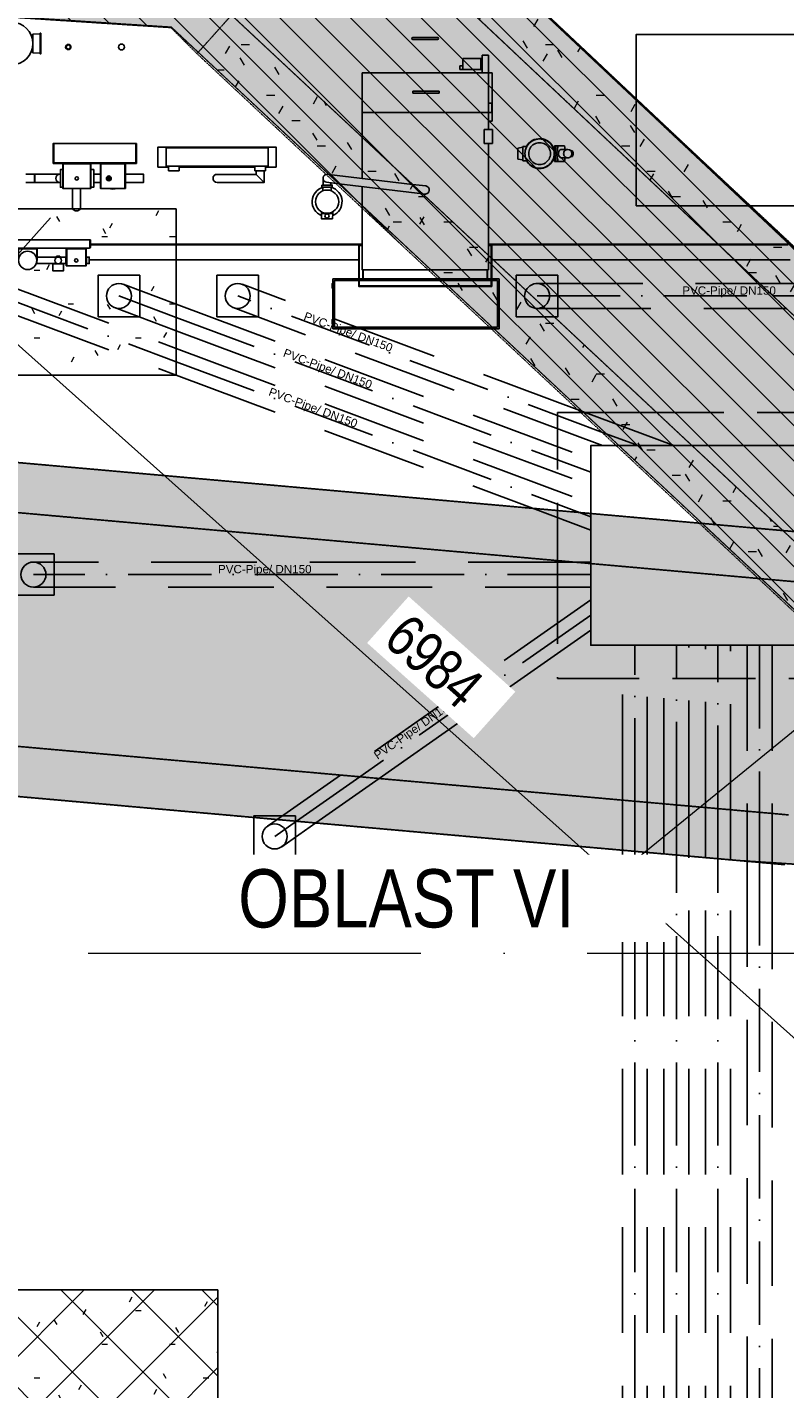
# Model space of a CAD drawing. Header units: millimetres. Extents: x -2694 to 330324, y -17289 to 76899.
# Tile 29 of 142: x 67142 to 71696, y 18130 to 26317. Entities that reach past the tile are written whole.
import ezdxf

# ---------------------------------------------------------------- set-up
doc = ezdxf.new("R2010")
doc.units = ezdxf.units.MM
for name, pattern in [('A_CARA_07', [7, 5, -2]), ('B_CARA_05', [4, 3, -1]), ('IMPORT-A_CARA_07', [700, 500, -200]), ('IMPORT-A_CARA_15', [760, 500, -130, 0, -130]), ('IMPORT-HIDDEN', [952.5, 635, -317.5]), ('Čerchovaná 20mm', [3000, 2000, -500, 0, -500])]:
    doc.linetypes.add(name, pattern=pattern)
for name, color, linetype, lineweight in [('02_0_25386_PODLAHA HALY A ZÁKLADY VESTAVKŮ 4_6_2025_dwg', 8, 'Continuous', 9), ('CA_KOTY', 3, 'Continuous', 9), ('CA_KOTY-100', 3, 'Continuous', 9), ('CA_OSY', 5, 'IMPORT-A_CARA_15', 13), ('CA_PODLAHA CHRÁN_ POPIS', 12, 'IMPORT-A_CARA_15', 25), ('CA_PODLAHA CHRÁNIČKY', 12, 'IMPORT-A_CARA_07', 25), ('CA_PODLAHA OBRYS', 12, 'Continuous', 25), ('CA_POHHRA18', 9, 'Continuous', 9), ('CA_POHHRA25', 7, 'Continuous', 13), ('CA_TEXT25', 7, 'Continuous', 9), ('CA_ZAKLADY25', 7, 'Continuous', 13), ('CA_ZÁKLADY TG', 9, 'Continuous', 25)]:
    doc.layers.add(name, color=color, linetype=linetype, lineweight=lineweight)
doc.styles.add('Arial', font='arial.ttf', dxfattribs={"height": 50})
doc.styles.add('Arial_2', font='arial.ttf', dxfattribs={"width": 0.8, "height": 250})
doc.styles.add('Arial_3', font='arial.ttf', dxfattribs={"width": 0.8, "height": 350})
doc.dimstyles.new('HP_Přímá_-_2_5_mm_Ariel', dxfattribs={"dimscale": 304.8, "dimtxt": 255.06485, "dimasz": 0.656168, "dimexe": 0.328084, "dimexo": 0.0625, "dimgap": 0.164042, "dimtad": 1, "dimdec": 0, "dimzin": 0, "dimdsep": 46, "dimtxsty": 'Arial_2', "dimblk1": 'OBLIQUE', "dimblk2": 'OBLIQUE', "dimsah": 1, "dimcen": 0.09, "dimazin": 0, "dimtfac": 1, "dimtdec": 4, "dimtix": 1, "dimtmove": 0, "dimatfit": 3, "dimfxl": 2.296588, "dimfxlon": 1, "dimtvp": 1, "dimtfill": 1, "dimtolj": 1, "dimtzin": 0, "dimarcsym": 2})
pattern_1 = [(0, (0, 0), (609.6, 152.4), [50.292, -406.908, 50.292, -406.908, -2438.4]), (0, (0, 0), (609.6, 152.4), [-914.4, 50.292, -864.108, 50.292, -406.908, -1066.8]), (0, (0, 0), (609.6, 152.4), [-2286, 50.292, -254.508, 50.292, -711.708]), (120, (228.6, 76.2), (-436.78227, 451.729086), [50.292, -406.908, 50.292, -406.908, -2438.4]), (120, (228.6, 76.2), (-436.78227, 451.729086), [-914.4, 50.292, -864.108, 50.292, -406.908, -1066.8]), (120, (228.6, 76.2), (-436.78227, 451.729086), [-2286, 50.292, -254.508, 50.292, -711.708]), (240, (304.8, 381), (-172.81773, -604.129086), [50.292, -406.908, 50.292, -406.908, -2438.4]), (240, (304.8, 381), (-172.81773, -604.129086), [-914.4, 50.292, -864.108, 50.292, -406.908, -1066.8]), (240, (304.8, 381), (-172.81773, -604.129086), [-2286, 50.292, -254.508, 50.292, -711.708])]
pattern_2 = [(135, (0, 0), (-106.06602, -106.06602), [])]

# ---------------------------------------------------------------- blocks, each defined once
blk = doc.blocks.new('Fundament_ pravoúhlý - 1000 x 1000 x 1500mm-519875-BOURÁNÍ STÁVAJÍCÍCH ZÁKLADOVÝCH PRVKŮ')
at = {"layer": 'CA_ZAKLADY25'}
h = blk.add_hatch(dxfattribs=at)
h.set_pattern_fill('FP_28', color=256, style=0, pattern_type=2)
h.set_pattern_definition([(0, (-67538.01, -24725.42), (812.8, 203.2), [33.528, -576.072, 33.528, -3827.272]), (0, (-67538.01, -24725.42), (812.8, 203.2), [-643.128, -576.072, 33.528, -1185.672, -2032]), (0, (-67538.01, -24725.42), (812.8, 203.2), [-2438.4, 33.528, -576.072, 33.528, -1388.872]), (0, (-67538.01, -24725.42), (812.8, 203.2), [-3081.528, -372.872, 33.528, -982.472]), (120, (-67233.21, -24623.82), (-582.37636, 602.30545), [33.528, -576.072, 33.528, -3827.272]), (120, (-67233.21, -24623.82), (-582.37636, 602.30545), [-643.128, -576.072, 33.528, -1185.672, -2032]), (120, (-67233.21, -24623.82), (-582.37636, 602.30545), [-2438.4, 33.528, -576.072, 33.528, -1388.872]), (120, (-67233.21, -24623.82), (-582.37636, 602.30545), [-3081.528, -372.872, 33.528, -982.472]), (240, (-67131.62, -24217.42), (-230.42364, -805.50545), [33.528, -576.072, 33.528, -3827.272]), (240, (-67131.62, -24217.42), (-230.42364, -805.50545), [-643.128, -576.072, 33.528, -1185.672, -2032]), (240, (-67131.62, -24217.42), (-230.42364, -805.50545), [-2438.4, 33.528, -576.072, 33.528, -1388.872]), (240, (-67131.62, -24217.42), (-230.42364, -805.50545), [-3081.528, -372.872, 33.528, -982.472])])
h.paths.add_polyline_path([(500, 500), (-500, 500), (-500, -500), (500, -500)])
at = {"layer": 'CA_ZAKLADY25', "color": 9, "linetype": 'B_CARA_05', "lineweight": 25}
for p, q in [((500, 500), (-500, 500)), ((-500, 500), (-500, -500)), ((-500, -500), (-500, 500)), ((-500, 500), (500, 500)), ((500, -500), (500, 500)), ((500, 500), (500, -500)), ((-500, -500), (500, -500)), ((500, -500), (-500, -500))]:
    blk.add_line(p, q, dxfattribs=at)
blk = doc.blocks.new('Fundament_ pravoúhlý - 1500 x 1500 x 4400mm-V76-BOURÁNÍ STÁVAJÍCÍCH ZÁKLADOVÝCH PRVKŮ')
at = {"layer": 'CA_ZAKLADY25'}
h = blk.add_hatch(dxfattribs=at)
h.set_pattern_fill('FP_42', color=256, style=0, pattern_type=2)
h.set_pattern_definition([(0, (-67538.01, -17975.42), (812.8, 203.2), [33.528, -576.072, 33.528, -3827.272]), (0, (-67538.01, -17975.42), (812.8, 203.2), [-643.128, -576.072, 33.528, -1185.672, -2032]), (0, (-67538.01, -17975.42), (812.8, 203.2), [-2438.4, 33.528, -576.072, 33.528, -1388.872]), (0, (-67538.01, -17975.42), (812.8, 203.2), [-3081.528, -372.872, 33.528, -982.472]), (120, (-67233.21, -17873.82), (-582.37636, 602.30545), [33.528, -576.072, 33.528, -3827.272]), (120, (-67233.21, -17873.82), (-582.37636, 602.30545), [-643.128, -576.072, 33.528, -1185.672, -2032]), (120, (-67233.21, -17873.82), (-582.37636, 602.30545), [-2438.4, 33.528, -576.072, 33.528, -1388.872]), (120, (-67233.21, -17873.82), (-582.37636, 602.30545), [-3081.528, -372.872, 33.528, -982.472]), (240, (-67131.62, -17467.42), (-230.42364, -805.50545), [33.528, -576.072, 33.528, -3827.272]), (240, (-67131.62, -17467.42), (-230.42364, -805.50545), [-643.128, -576.072, 33.528, -1185.672, -2032]), (240, (-67131.62, -17467.42), (-230.42364, -805.50545), [-2438.4, 33.528, -576.072, 33.528, -1388.872]), (240, (-67131.62, -17467.42), (-230.42364, -805.50545), [-3081.528, -372.872, 33.528, -982.472])])
h.paths.add_polyline_path([(750, 750), (-750, 750), (-750, -750), (750, -750)])
at = {"layer": 'CA_ZAKLADY25', "color": 9, "linetype": 'B_CARA_05', "lineweight": 25}
for p, q in [((750, 750), (-750, 750)), ((-750, 750), (-750, -750)), ((-750, -750), (-750, 750)), ((-750, 750), (750, 750)), ((750, -750), (750, 750)), ((750, 750), (750, -750)), ((-750, -750), (750, -750)), ((750, -750), (-750, -750))]:
    blk.add_line(p, q, dxfattribs=at)
blk = doc.blocks.new('11542 TAO základy_rvt-1-BOURÁNÍ STÁVAJÍCÍCH ZÁKLADOVÝCH PRVKŮ')
at = {"layer": 'CA_ZAKLADY25', "color": 9, "linetype": 'B_CARA_05', "lineweight": 25}
for name, p in [('Fundament_ pravoúhlý - 1000 x 1000 x 1500mm-519875-BOURÁNÍ STÁVAJÍCÍCH ZÁKLADOVÝCH PRVKŮ', (67538, 24725.4)), ('Fundament_ pravoúhlý - 1500 x 1500 x 4400mm-V76-BOURÁNÍ STÁVAJÍCÍCH ZÁKLADOVÝCH PRVKŮ', (67538, 17975.4))]:
    blk.add_blockref(name, p, dxfattribs=at)
blk = doc.blocks.new('02_0_25386_PODLAHA HALY A ZÁKLADY VESTAVKŮ 4_6_2025_dwg_A$Cb521db9a-2769431-BOURÁNÍ STÁVAJÍCÍCH ZÁKLADOVÝCH PRVKŮ')
at = {"layer": 'CA_ZÁKLADY TG', "color": 1}
for p, q in [((1495, 2068), (1483.9, 2068)), ((3794, 2054), (3779, 2054)), ((3912, 2054), (3794, 2054)), ((3927, 2054), (3912, 2054)), ((1495, 1968), (1483.9, 1968)), ((3779, 2042), (3794, 2042)), ((3794, 2042), (3912, 2042)), ((3912, 2042), (3927, 2042)), ((4061.5, 1884.5), (4061.5, 1861.5)), ((4079, 1884.5), (4061.5, 1884.5)), ((4079, 1927), (4186.5, 1927)), ((4079, 1861), (4079, 1927)), ((4193.5, 1927), (4186.5, 1927)), ((4186.5, 1927), (4186.5, 1894)), ((4186.5, 1894), (4186.5, 1861)), ((4193.5, 1861), (4193.5, 1927)), ((4195, 1947), (4233, 1947)), ((4195, 1841), (4195, 1947)), ((4233, 1947), (4233, 1841)), ((3473, 1841), (3473, 1604)), ((4233, 1841), (3473, 1841)), ((4061.5, 1861.5), (4079, 1861.5)), ((4186.5, 1861), (4079, 1861)), ((4186.5, 1861), (4193.5, 1861)), ((4233, 1604), (4233, 1841)), ((4233, 1841), (4255, 1841)), ((4255, 1841), (4255, 1551)), ((3777.6, 1731), (3777.6, 1719)), ((3788.6, 1731), (3777.6, 1731)), ((3926.5, 1731), (3788.6, 1731)), ((3937.6, 1731), (3926.5, 1731)), ((3937.6, 1719), (3937.6, 1731)), ((3777.6, 1719), (3788.6, 1719)), ((3788.6, 1719), (3926.5, 1719)), ((3926.5, 1719), (3937.6, 1719)), ((4233, 1660), (4253, 1660)), ((4253, 1660), (4253, 1604)), ((5121, 1677.1), (5121, 1686.5)), ((5121, 1274.5), (5121, 1677.1)), ((3473, 1604), (3473, 1455.2)), ((3473, 1604), (4233, 1604)), ((4233, 1604), (4233, 1501)), ((4253, 1604), (4233, 1604)), ((4208, 1501), (4258, 1501)), ((4208, 1416), (4208, 1501)), ((4255, 1551), (4233, 1551)), ((4258, 1501), (4258, 1416)), ((1620, 1417), (1620, 1317)), ((3473, 1455.2), (3473, 1207.2)), ((4258, 1416), (4208, 1416)), ((4233, 744.5), (4233, 1416)), ((4410.5, 1388.7), (4440.5, 1394)), ((4440.5, 1398.5), (4440.5, 1313.5)), ((4463.4, 1398.5), (4440.5, 1398.5)), ((4630.1, 1403), (4625.4, 1379)), ((4640.7, 1403), (4630.1, 1403)), ((4631.6, 1356), (4639, 1394.2)), ((4639, 1394.2), (4631.7, 1356)), ((4640.7, 1403), (4639, 1394.2)), ((4652, 1403), (4640.7, 1403)), ((4643, 1356), (4652, 1403)), ((4690.2, 1403), (4652, 1403)), ((4694.4, 1381), (4690.2, 1403)), ((4410.5, 1323.3), (4410.5, 1388.7)), ((4440.5, 1318), (4410.5, 1323.3)), ((4440.5, 1313.5), (4463.4, 1313.5)), ((4627.2, 1388), (4622.5, 1388)), ((4622.5, 1324), (4627.2, 1324)), ((4625.4, 1333), (4630.1, 1309)), ((4631.6, 1356), (4628.5, 1356)), ((4639, 1317.8), (4631.6, 1356)), ((4631.7, 1356), (4639, 1317.8)), ((4631.7, 1356), (4643, 1356)), ((4640.7, 1309), (4639, 1317.8)), ((4652, 1309), (4643, 1356)), ((4710, 1381), (4671.1, 1381)), ((4710, 1331), (4671.1, 1331)), ((4694.4, 1331), (4690.2, 1309)), ((4728.2, 1373.5), (4728.2, 1373.1)), ((4737.4, 1373.5), (4728.2, 1373.5)), ((4728.2, 1338.9), (4728.2, 1338.5)), ((4728.2, 1338.5), (4737.4, 1338.5)), ((1840.6, 1147), (1840.6, 1277)), ((1860.1, 1231.6), (1900.4, 1231.6)), ((2047.4, 1147), (2047.4, 1277)), ((2373.8, 1275), (2829.2, 1275)), ((3273.4, 1231.1), (3265.9, 1232)), ((3777.2, 1170.8), (3273.4, 1231.1)), ((4630.1, 1309), (4640.7, 1309)), ((4640.7, 1309), (4652, 1309)), ((4690.2, 1309), (4652, 1309)), ((5121, 1042), (5121, 1274.5)), ((1732.4, 1147), (1732.4, 1036)), ((1781.6, 1147), (1781.6, 1036)), ((1860.1, 1182.4), (1900.4, 1182.4)), ((3238, 1154.5), (3238, 1132.1)), ((3240.5, 1167), (3240.5, 1198)), ((3260.1, 1183.4), (3333.9, 1174.5)), ((3285.5, 1167), (3285.5, 1180.3)), ((3288, 1132.1), (3288, 1154.5)), ((3333.9, 1174.5), (3837.7, 1114.2)), ((3473, 1157.9), (3473, 1044.5)), ((3855.7, 1161.4), (3777.2, 1170.8)), ((3837.7, 1114.2), (3849.9, 1112.7)), ((3228.9, 996), (3228.9, 1006.2)), ((3297.1, 996), (3297.1, 1006.2)), ((5368.1, 1042), (5121, 1042)), ((5795.7, 1042), (5368.1, 1042)), ((5805.7, 1042), (5795.7, 1042)), ((1833.1, 787), (1396.9, 787)), ((1811.9, 682), (1811.9, 767)), ((1836.8, 812), (1837, 812)), ((1837, 807), (1836.8, 807)), ((1840, 812), (2356.5, 812)), ((2356.5, 807), (1840, 807)), ((2356.5, 812), (3473, 812)), ((3456, 757), (3453, 757)), ((5612.4, 812), (4233, 812)), ((4246.1, 807), (4233, 807)), ((4233, 804), (4246.1, 804)), ((4233, 658), (4233, 744.5)), ((4253, 807), (4246.1, 807)), ((4246.1, 804), (4250, 804)), ((4250, 804), (4250, 800.1)), ((4250, 800.1), (4250, 757)), ((4250, 757), (4253, 757)), ((4250, 757), (4250, 728.6)), ((5617.7, 807), (4253, 807)), ((4253, 800.1), (4253, 807)), ((4253, 757), (4253, 800.1)), ((4253, 725.8), (4253, 757)), ((5945, 812), (5612.4, 812)), ((5940, 807), (5617.7, 807)), ((5940, 812), (5940, 807)), ((5940, 807), (5945, 807)), ((5945, 807), (5945, 812)), ((6034, 812), (5945, 812)), ((5945, 807), (6034, 807)), ((1516.3, 727.4), (1517.9, 727.4)), ((1516.3, 700.5), (1517.9, 700.5)), ((1521, 733.7), (1637, 733.7)), ((1637, 694.2), (1637, 694)), ((1655.9, 733.7), (1692.9, 733.7)), ((1655.9, 694.2), (1692.9, 694.2)), ((1656, 694.2), (1656, 694)), ((1832.9, 717), (2356.5, 717)), ((2356.5, 717), (3453, 717)), ((3886.3, 658), (4233, 658)), ((4226, 596), (4226, 658)), ((4228, 658), (4228, 596)), ((4250, 728.6), (4250, 557)), ((4253, 557), (4253, 725.8)), ((4253, 717), (4262.4, 717)), ((4262.4, 717), (5713.3, 717)), ((5713.3, 717), (6046, 717)), ((3480, 596), (3952.6, 596)), ((4298, 603), (3945.1, 603)), ((3952.6, 596), (4226, 596)), ((4226, 594), (3954.8, 594)), ((3955.8, 593), (4288, 593)), ((4226, 596), (4226, 594)), ((4228, 596), (4226, 596)), ((4288, 593), (4288, 313)), ((4298, 303), (4298, 603)), ((3991.1, 560), (4249.8, 560)), ((4249.8, 557), (3994.3, 557)), ((4249.8, 560), (4249.8, 557)), ((4249.8, 557), (4250, 557)), ((4250, 557), (4253, 557)), ((4288, 313), (4255.3, 313)), ((4265.9, 303), (4298, 303))]:
    blk.add_line(p, q, dxfattribs=at)
at = {"layer": 'CA_ZÁKLADY TG', "color": 1, "flags": 128}
for points in [[(1538, 1959), (1495, 1961.6), (1495, 2074.4), (1538, 2077)], [(5121, 1686.5), (5121, 2072), (6278, 2072)], [(6278, 2072), (6278, 1042), (5805.7, 1042)], [(2117, 1317), (2114, 1317), (2114, 1417)], [(2892.8, 1275), (2956.5, 1275), (2956.5, 1395), (2246.5, 1395), (2246.5, 1275), (2310.2, 1275)], [(2114, 1317), (2114, 1303.9), (2114, 1300), (2110.1, 1300), (1623.9, 1300), (1620, 1300), (1620, 1303.9), (1620, 1317), (1617, 1317)], [(1451.6, 1182.5), (1505, 1182.5), (1505, 1231.5), (1451.6, 1231.5)], [(1660.1, 1231.6), (1656.2, 1231.6), (1507, 1231.6), (1507, 1182.4), (1656.2, 1182.4), (1660.1, 1182.4)], [(1673.6, 1260.4), (1660.1, 1260.4), (1660.1, 1153.6), (1673.6, 1153.6)], [(1673.6, 1297), (1673.6, 1277), (1676.6, 1277), (1676.6, 1294), (1840.6, 1294), (1840.6, 1277), (1843.6, 1277), (1843.6, 1297)], [(1673.6, 1277), (1673.6, 1147), (1676.6, 1147), (1676.6, 1277)], [(1676.6, 1147), (1680.5, 1147), (1836.7, 1147), (1840.6, 1147), (1843.6, 1147), (1843.6, 1277)], [(1843.6, 1153.6), (1860.1, 1153.6), (1860.1, 1260.4), (1843.6, 1260.4)], [(1900.4, 1297), (1900.4, 1277), (1900.4, 1147), (1903.4, 1147), (1903.4, 1277)], [(2050.4, 1297), (2050.4, 1277), (2047.4, 1277), (2047.4, 1294), (1903.4, 1294), (1903.4, 1277), (1900.4, 1277)], [(1903.4, 1147), (1907.3, 1147), (2043.5, 1147), (2047.4, 1147), (2050.4, 1147), (2050.4, 1277)], [(2050.4, 1182.4), (2160.2, 1182.4), (2160.2, 1231.6), (2050.4, 1231.6)], [(2310.2, 1280), (2310.2, 1253), (2373.8, 1253), (2373.8, 1280)], [(2601.5, 1231.2), (2837.4, 1231.2), (2861.5, 1207.1), (2885.7, 1183), (2601.5, 1183)], [(2829.2, 1280), (2829.2, 1253), (2892.8, 1253), (2892.8, 1280)], [(2885.7, 1183), (2885.7, 1252.1), (2837.4, 1252.1), (2837.4, 1231.2)], [(3473, 1044.5), (3473, 658), (3886.3, 658)], [(1393.2, 793.9), (1393.2, 837), (1836.8, 837), (1836.8, 793.9)], [(1840, 793.9), (1840, 837), (1837, 837), (1837, 793.9)], [(1405, 787), (1405, 714), (1408, 714), (1408, 784), (1518, 784), (1518, 714), (1521, 714), (1521, 787)], [(1656, 733.7), (1656, 739), (1637, 739), (1637, 733.7)], [(1694.9, 737.3), (1692.9, 736.2), (1692.9, 691.8), (1694.9, 690.7)], [(1694.9, 787), (1694.9, 767), (1694.9, 682), (1697.9, 682), (1697.9, 767)], [(1814.9, 787), (1814.9, 767), (1811.9, 767), (1811.9, 784), (1697.9, 784), (1697.9, 767), (1694.9, 767)], [(1697.9, 682), (1701.8, 682), (1808, 682), (1811.9, 682), (1814.9, 682), (1814.9, 767)], [(1814.9, 690.7), (1816.9, 691.8), (1816.9, 736.2), (1814.9, 737.3)], [(3473, 807), (3459.9, 807), (3453, 807), (2356.5, 807)], [(3994.3, 557), (3456.2, 557), (3456, 557), (3453, 557), (3453, 757), (3453, 800.1), (3453, 807)], [(3456, 557), (3456, 757), (3456, 800.1), (3456, 804), (3459.9, 804), (3473, 804)], [(1518, 733.7), (1517.9, 733.7), (1517.9, 717.3)], [(1517.9, 710.7), (1517.9, 694.2), (1637, 694.2)], [(1696.9, 682), (1696.9, 681.5), (1812.9, 681.5), (1812.9, 682)], [(1816.9, 694.2), (1832.9, 694.2), (1832.9, 733.7), (1816.9, 733.7)], [(3480, 658), (3480, 596), (3478, 596), (3478, 658)], [(3945.1, 603), (3298, 603), (3298, 303), (4265.9, 303)], [(4255.3, 313), (3308, 313), (3308, 593), (3955.8, 593)], [(3954.8, 594), (3480, 594), (3480, 596)], [(3298, 573), (3293, 573), (3293, 548), (3298, 548)], [(3456.2, 557), (3456.2, 560), (3991.1, 560)], [(3298, 358), (3293, 358), (3293, 333), (3298, 333)]]:
    blk.add_lwpolyline(points, dxfattribs=at)
for points in [[(1543, 2079.5), (1543, 1956.5), (1538, 1956.5), (1538, 2079.5)], [(2117, 1417), (2114, 1417), (1620, 1417), (1617, 1417), (1617, 1317), (1617, 1303.9), (1617, 1297), (1623.9, 1297), (2110.1, 1297), (2117, 1297), (2117, 1303.9), (2117, 1317)], [(2295, 1280), (2295, 1390), (2908, 1390), (2908, 1280)], [(3232, 1167), (3232, 1154.5), (3294, 1154.5), (3294, 1167)], [(3296.1, 963), (3297.2, 996), (3228.8, 996), (3229.9, 963)], [(1615, 694), (1678, 694), (1678, 651), (1615, 651)]]:
    blk.add_lwpolyline(points, close=True, dxfattribs=at)
at = {"layer": 'CA_ZÁKLADY TG', "color": 1}
for centre, radius in [((1365, 2018), 129), ((1707, 1997), 15.9), ((1707, 1997), 15.4), ((1707, 1997), 12.6), ((1707, 1997), 12.1), ((2027, 1997), 18), ((1758.6, 1207), 10), ((1950.9, 1207), 14.4), ((1950.9, 1207), 13.9), ((1950.9, 1207), 8), ((1950.9, 1207), 4), ((3263, 1067), 69.8), ((3263, 981), 12.5), ((1463, 714), 55), ((1646.5, 714), 20), ((1754.9, 714), 10)]:
    blk.add_circle(centre, radius, dxfattribs=at)
for centre, radius, start, end in [((3779, 2048), 6, 90, 270), ((3927, 2048), 6, 0, 90), ((3927, 2048), 6, 270, 0), ((4540.5, 1356), 88, 154.28571, 180), ((4540.5, 1356), 90, 86.32443, 151.82136), ((4540.5, 1356), 88, 128.57143, 154.28571), ((4540.5, 1356), 65.5, 120, 150), ((4540.5, 1356), 88, 102.85714, 128.57143), ((4540.5, 1356), 65.5, 90, 120), ((4540.5, 1356), 88, 77.14286, 102.85714), ((4540.5, 1356), 65.5, 60, 90), ((4540.5, 1356), 90, 20.8275, 86.32443), ((4540.5, 1356), 88, 51.42857, 77.14286), ((4540.5, 1356), 65.5, 30, 60), ((4540.5, 1356), 88, 25.71429, 51.42857), ((4540.5, 1356), 88, 0, 25.71429), ((4540.5, 1356), 88, 180, 205.71429), ((4540.5, 1356), 88, 205.71429, 231.42857), ((4540.5, 1356), 90, 208.17864, 317.34019), ((4540.5, 1356), 65.5, 150, 180), ((4540.5, 1356), 65.5, 180, 210), ((4540.5, 1356), 65.5, 210, 240), ((4540.5, 1356), 65.5, 300, 330), ((4540.5, 1356), 88, 308.57143, 334.28571), ((4540.5, 1356), 65.5, 0, 30), ((4540.5, 1356), 65.5, 330, 360), ((4540.5, 1356), 90, 317.34019, 339.1725), ((4540.5, 1356), 88, 334.28571, 360), ((4710, 1356), 25, 135, 180), ((4710, 1356), 25, 180, 225), ((4710, 1356), 25, 90, 135), ((4710, 1356), 25, 225, 270), ((4710, 1356), 25, 0, 90), ((4710, 1356), 25, 270, 315), ((4710, 1356), 25, 315, 360), ((1656.2, 1207), 24.6, 90, 270), ((2601.5, 1207.1), 24.2, 90, 270), ((3263, 1207.7), 24.5, 83.17, 263.17), ((4540.5, 1356), 88, 231.42857, 257.14286), ((4540.5, 1356), 65.5, 240, 270), ((4540.5, 1356), 88, 257.14286, 282.85714), ((4540.5, 1356), 65.5, 270, 300), ((4540.5, 1356), 88, 282.85714, 308.57143), ((1975.4, 1207), 65, 247.38014, 292.61986), ((3263, 1067), 90, 106.12762, 247.93368), ((3263, 1067), 90, 292.06632, 73.87238), ((3852.8, 1137.1), 24.5, 38.17, 83.17), ((3852.8, 1137.1), 24.5, 308.17, 38.17), ((3852.8, 1137.1), 24.5, 263.17, 308.17), ((1757, 1036), 24.6, 180, 209.52916), ((1757, 1036), 24.6, 209.52916, 330.47084), ((1757, 1036), 24.6, 330.47084, 0), ((1833.1, 793.9), 6.93, 270, 0), ((1833.1, 793.9), 3.93, 339.34372, 0)]:
    blk.add_arc(centre, radius, start, end, dxfattribs=at)
for centre, major_axis, ratio, start_param, end_param in [((4671.1, 1356), (0, 25), 0.707107, 0, 3.141593), ((1833.1, 793.9), (0, 6.93), 0.541591, 3.141593, 4.712389)]:
    blk.add_ellipse(centre, major_axis=major_axis, ratio=ratio, start_param=start_param, end_param=end_param, dxfattribs=at)
for points, knots in [([(4740.6, 1366.9), (4740.4, 1367.4), (4740.2, 1367.9), (4739.4, 1369.9), (4738.7, 1371.2), (4738, 1372.6), (4737.7, 1372.9), (4737.5, 1373.4), (4737.4, 1373.5), (4737.4, 1373.5)], [3.847814, 3.847814, 3.847814, 3.847814, 4.048806, 4.048806, 4.725339, 4.725339, 5.063606, 5.063606, 5.401872, 5.401872, 5.401872, 5.401872]), ([(4737.4, 1338.5), (4737.4, 1338.5), (4737.4, 1338.5), (4737.4, 1338.5), (4737.4, 1338.5), (4737.5, 1338.6), (4737.7, 1339.1), (4738, 1339.4), (4738.6, 1340.5), (4739, 1341.3), (4739.5, 1342.3)], [10.803745, 10.803745, 10.803745, 10.803745, 10.803745, 10.803745, 10.803745, 11.142012, 11.142012, 11.480278, 11.480278, 11.950623, 11.950623, 11.950623, 11.950623]), ([(4739.5, 1342.3), (4739.7, 1342.7), (4739.9, 1343.2), (4740.4, 1344.4), (4740.7, 1345.3), (4741.3, 1347.1), (4741.6, 1348.2), (4742, 1350.1), (4742.1, 1351), (4742.2, 1351.9)], [11.950623, 11.950623, 11.950623, 11.950623, 12.156812, 12.156812, 12.493779, 12.493779, 12.830746, 12.830746, 13.097501, 13.097501, 13.097501, 13.097501]), ([(4742.2, 1351.9), (4742.3, 1352.1), (4742.3, 1352.3), (4742.4, 1353.7), (4742.5, 1354.9), (4742.5, 1357.1), (4742.4, 1358.3), (4742.2, 1360.6), (4742, 1361.7), (4741.6, 1363.8), (4741.3, 1364.9), (4740.9, 1366.2), (4740.7, 1366.6), (4740.6, 1366.9)], [2.293756, 2.293756, 2.293756, 2.293756, 2.363969, 2.363969, 2.700936, 2.700936, 3.037904, 3.037904, 3.374871, 3.374871, 3.711838, 3.711838, 3.847814, 3.847814, 3.847814, 3.847814]), ([(1637, 733.7), (1637.1, 733.7), (1637.3, 733.7), (1638.2, 733.4), (1638.9, 733.1), (1639.7, 732.8)], [7.3730633, 7.3730633, 7.3730633, 7.3730633, 7.6629687, 7.6629687, 8.022198, 8.022198, 8.022198, 8.022198]), ([(1639.7, 695.2), (1638.9, 694.9), (1638.2, 694.6), (1637.3, 694.3), (1637.1, 694.3), (1637, 694.2)], [3.6490659, 3.6490659, 3.6490659, 3.6490659, 4.0082952, 4.0082952, 4.2982006, 4.2982006, 4.2982006, 4.2982006]), ([(1653.2, 732.8), (1654, 733.1), (1654.7, 733.4), (1655.6, 733.7), (1655.8, 733.7), (1655.9, 733.7)], [3.6490439, 3.6490439, 3.6490439, 3.6490439, 4.007472, 4.007472, 4.2981895, 4.2981895, 4.2981895, 4.2981895]), ([(1655.9, 694.2), (1655.8, 694.3), (1655.6, 694.3), (1654.7, 694.6), (1654, 694.9), (1653.2, 695.2)], [7.3730814, 7.3730814, 7.3730814, 7.3730814, 7.6637989, 7.6637989, 8.022227, 8.022227, 8.022227, 8.022227])]:
    blk.add_open_spline(points, degree=3, knots=knots, dxfattribs=at)
blk = doc.blocks.new('02_0_25386_PODLAHA HALY A ZÁKLADY VESTAVKŮ 4_6_2025_dwg_A$C0b34a81f-2769432-BOURÁNÍ STÁVAJÍCÍCH ZÁKLADOVÝCH PRVKŮ')
at = {"layer": 'CA_PODLAHA CHRÁN_ POPIS', "color": 1}
for p, q in [((67446.8, 25091.3), (68446.8, 24717.4)), ((68102.1, 25113.2), (68446.8, 24984.3)), ((71031.3, 24284.8), (68815.9, 25113.2)), ((70615.7, 25113.2), (72034.1, 25113.2)), ((72034.1, 25113.2), (72461.7, 25113.2)), ((68446.8, 24984.3), (70938.2, 24052.8)), ((68446.8, 24717.4), (70869.9, 23811.4)), ((71223, 24213.2), (71031.3, 24284.8)), ((70869.9, 23811.4), (70938.2, 23785.9)), ((70938.2, 23438.2), (67588.2, 23438.2)), ((70938.2, 23194.5), (69550.4, 22222)), ((71203.2, 22075), (71203.2, 23013.2)), ((71453.2, 22052.8), (71453.2, 23013.2)), ((71703.2, 22030.6), (71703.2, 23013.2)), ((71953.2, 23013.2), (71953.2, 22008.3)), ((69550.4, 22222), (69168.9, 21954.8)), ((71203.2, 21773.9), (71203.2, 22075)), ((71453.2, 21751.6), (71453.2, 22052.8)), ((71703.2, 21729.4), (71703.2, 22030.6)), ((69168.8, 21954.7), (69038.2, 21863.2)), ((71953.2, 22008.3), (71953.2, 21710.3)), ((71203.2, 13163.2), (71203.2, 21773.7)), ((71453.2, 13163.2), (71453.2, 21751.5)), ((71703.2, 13163.2), (71703.2, 21729.3)), ((71953.2, 21710.3), (71953.2, 21707.2)), ((71953.2, 21707.2), (71953.2, 13163.2))]:
    blk.add_line(p, q, dxfattribs=at)
at = {"layer": 'CA_PODLAHA CHRÁNIČKY', "color": 1, "linetype": 'IMPORT-HIDDEN'}
for p, q in [((67446.8, 25171.4), (68446.8, 24797.5)), ((68128.3, 25183.4), (68446.8, 25064.4)), ((70888.6, 24418.3), (68842.2, 25183.4)), ((70615.7, 25188.2), (71954.4, 25188.2)), ((71954.4, 25188.2), (72382, 25188.2)), ((68446.8, 25064.4), (70938.2, 24132.8)), ((67446.8, 25011.2), (68445.6, 24637.8)), ((68075.8, 25042.9), (68446.8, 24904.2)), ((71008.8, 24213.2), (68789.6, 25042.9)), ((70615.7, 25038.2), (70664.9, 25038.2)), ((70664.9, 25038.2), (72113.8, 25038.2)), ((68446.8, 24904.2), (70938.2, 23972.7)), ((68446.8, 24797.5), (70938.2, 23865.9)), ((68445.6, 24637.8), (70588.9, 23836.4)), ((71437.1, 24213.2), (70888.6, 24418.3)), ((70588.9, 23836.4), (70938.2, 23705.8)), ((70836.5, 23513.2), (67588.2, 23513.2)), ((70938.2, 23513.2), (70836.5, 23513.2)), ((70938.2, 23363.2), (67588.2, 23363.2)), ((70938.2, 23286), (69434.4, 22232.3)), ((70938.2, 23102.9), (69666.4, 22211.7)), ((71128.2, 22081.7), (71128.2, 23013.2)), ((71278.2, 22068.4), (71278.2, 23013.2)), ((71378.2, 22059.5), (71378.2, 23013.2)), ((71528.2, 22046.1), (71528.2, 23013.2)), ((71628.2, 22037.2), (71628.2, 23013.2)), ((71778.2, 22023.9), (71778.2, 23013.2)), ((71878.2, 23013.2), (71878.2, 22015)), ((72028.2, 23013.2), (72028.2, 22001.7)), ((69434.4, 22232.3), (69053, 21965.1)), ((69666.4, 22211.7), (69284.9, 21944.5)), ((71128.2, 21780.5), (71128.2, 22081.7)), ((71278.2, 21767.2), (71278.2, 22068.4)), ((71378.2, 21758.3), (71378.2, 22059.5)), ((71528.2, 21745), (71528.2, 22046.1)), ((71628.2, 21736.1), (71628.2, 22037.2)), ((71778.2, 21723.6), (71778.2, 22023.9)), ((69052.8, 21965), (68995.2, 21924.6)), ((69284.8, 21944.4), (69081.3, 21801.8)), ((71878.2, 22015), (71878.2, 21715.2)), ((72028.2, 22001.7), (72028.2, 21705.4)), ((71128.2, 13163.2), (71128.2, 21780.4)), ((71278.2, 13163.2), (71278.2, 21767.1)), ((71378.2, 13163.2), (71378.2, 21758.2)), ((71528.2, 13163.2), (71528.2, 21744.8)), ((71628.2, 13163.2), (71628.2, 21735.9)), ((71778.2, 13163.2), (71778.2, 21722.6)), ((71878.2, 21715.2), (71878.2, 21713.8)), ((71878.2, 21713.8), (71878.2, 13163.2)), ((72028.2, 21705.4), (72028.2, 21700.5)), ((72028.2, 21700.5), (72028.2, 13163.2))]:
    blk.add_line(p, q, dxfattribs=at)
at = {"layer": 'CA_PODLAHA OBRYS', "color": 1}
for p, q in [((70740.9, 25238.2), (70490.9, 25238.2)), ((70490.9, 25238.2), (70490.9, 25200.9)), ((71108, 24213.2), (71547.2, 24213.2)), ((71547.2, 24213.2), (71108, 24213.2)), ((70938.2, 23504.1), (70938.2, 23805.3)), ((70938.2, 23805.3), (70938.2, 23504.1)), ((67713.2, 23313.2), (67713.2, 23563.2)), ((70938.2, 23504.1), (70938.2, 23013.2)), ((67463.2, 23313.2), (67713.2, 23313.2)), ((69163.2, 21955.3), (69163.2, 21988.2))]:
    blk.add_line(p, q, dxfattribs=at)
at = {"layer": 'CA_PODLAHA OBRYS', "color": 1, "linetype": 'IMPORT-A_CARA_07'}
for p, q in [((71333.3, 24413.2), (70894.1, 24413.2)), ((72438.2, 24413.2), (71333.3, 24413.2)), ((70738.2, 23823.1), (70738.2, 23521.9))]:
    blk.add_line(p, q, dxfattribs=at)
at = {"layer": 'CA_PODLAHA OBRYS', "color": 1, "flags": 128}
for points in [[(68227.1, 25238.2), (67977.1, 25238.2), (67977.1, 24988.2), (68227.1, 24988.2)], [(68940.9, 24988.2), (68940.9, 25238.2), (68690.9, 25238.2), (68690.9, 24988.2)], [(71547.2, 24213.2), (72238.2, 24213.2)]]:
    blk.add_lwpolyline(points, close=True, dxfattribs=at)
for points in [[(70718.4, 24988.2), (70740.9, 24988.2), (70740.9, 25238.2)], [(70490.9, 25200.9), (70490.9, 24988.2), (70718.4, 24988.2)], [(70938.2, 23805.3), (70938.2, 24213.2), (71108, 24213.2)], [(71108, 24213.2), (70938.2, 24213.2), (70938.2, 23805.3)], [(67713.2, 23563.2), (67463.2, 23563.2), (67463.2, 23313.2)], [(72238.2, 23156.3), (72238.2, 23013.2), (70938.2, 23013.2), (70938.2, 23504.1)], [(70938.2, 23013.2), (72238.2, 23013.2), (72238.2, 23156.3)], [(69163.2, 21988.2), (68913.2, 21988.2), (68913.2, 21977.5)], [(68913.2, 21977.4), (68913.2, 21738.2), (69163.2, 21738.2), (69163.2, 21955.2)]]:
    blk.add_lwpolyline(points, dxfattribs=at)
at = {"layer": 'CA_PODLAHA OBRYS', "color": 1, "linetype": 'IMPORT-A_CARA_07', "flags": 128}
for points in [[(70894.1, 24413.2), (70738.2, 24413.2), (70738.2, 23823.1)], [(70738.2, 23521.9), (70738.2, 22813.2), (72438.2, 22813.2), (72438.2, 22969.2)]]:
    blk.add_lwpolyline(points, dxfattribs=at)
at = {"layer": 'CA_PODLAHA OBRYS', "color": 1}
for centre in [(68102.1, 25113.2), (68815.9, 25113.2), (67588.2, 23438.2), (69038.2, 21863.2)]:
    blk.add_circle(centre, 75, dxfattribs=at)
for start, end in [(153.88582, 300.05157), (0, 153.88582), (300.05157, 0)]:
    blk.add_arc((70615.9, 25113.2), 75, start, end, dxfattribs=at)
blk.add_blockref('02_0_25386_PODLAHA HALY A ZÁKLADY VESTAVKŮ 4_6_2025_dwg_A$Cb521db9a-2769431-BOURÁNÍ STÁVAJÍCÍCH ZÁKLADOVÝCH PRVKŮ', (66090.2, 24613.2))
at = {"layer": 'CA_PODLAHA CHRÁN_ POPIS', "char_height": 50, "width": 672.141, "attachment_point": 2, "line_spacing_factor": 0.941778, "style": 'Arial'}
for insert in [(71769.9, 25170.8), (68978.7, 23495.8)]:
    blk.add_mtext('PVC-Pipe/ DN150', dxfattribs=dict(at, insert=insert))
for insert, rotation in [((69489.7, 24920.3), 339.4994), ((69366.2, 24699.6), 339.4994), ((69278.7, 24465.5), 339.4994), ((69858.9, 22526), 35.01768)]:
    blk.add_mtext('PVC-Pipe/ DN150', dxfattribs=dict(at, insert=insert, rotation=rotation))
blk = doc.blocks.new('02_0_25386_PODLAHA HALY A ZÁKLADY VESTAVKŮ 4_6_2025_dwg-2745952-BOURÁNÍ STÁVAJÍCÍCH ZÁKLADOVÝCH PRVKŮ')
blk.add_blockref('02_0_25386_PODLAHA HALY A ZÁKLADY VESTAVKŮ 4_6_2025_dwg_A$C0b34a81f-2769432-BOURÁNÍ STÁVAJÍCÍCH ZÁKLADOVÝCH PRVKŮ', (2306173.8, -1797959.4))
blk = doc.blocks.new('DIMBLOCK10-BOURÁNÍ STÁVAJÍCÍCH ZÁKLADOVÝCH PRVKŮ')
at = {"layer": 'CA_KOTY-100'}
for p, q in [((66814.6, 24648.9), (67281, 25170.9)), ((66814.6, 24648.9), (66673.5, 24641)), ((66814.6, 24648.9), (66748, 24574.3)), ((66814.6, 24648.9), (66955.8, 24656.9)), ((66814.6, 24648.9), (72022.5, 19996.2)), ((72022.5, 19996.2), (72488.9, 20518.2)), ((72022.5, 19996.2), (71881.3, 19988.2)), ((72022.5, 19996.2), (71955.9, 19921.6)), ((72022.5, 19996.2), (72163.7, 20004.1))]:
    blk.add_line(p, q, dxfattribs=at)
at = {"layer": 'CA_KOTY-100', "color": 0, "insert": (69439.9, 22805.8), "char_height": 250, "width": 734.587, "attachment_point": 1, "rotation": 318.22197, "line_spacing_factor": 0.941778, "style": 'Arial_2', "bg_fill": 3, "box_fill_scale": 1.25, "bg_fill_color": 256, "bg_fill_true_color": 13158600, "bg_fill_transparency": 0}
blk.add_mtext('6984', dxfattribs=at)
blk = doc.blocks.new('_Oblique')
at = {"color": 0, "linetype": 'ByBlock', "lineweight": -2}
blk.add_line((-0.5, -0.5), (0.5, 0.5), dxfattribs=at)

msp = doc.modelspace()

# ---------------------------------------------------------------- hatches: boundary and pattern name
at = {"layer": 'CA_POHHRA18'}
h = msp.add_hatch(dxfattribs=at)
h.set_pattern_fill('FP_191', color=240, style=0, pattern_type=2)
h.set_pattern_definition(pattern_2)
h.paths.add_polyline_path([(68162.5, 26157.6), (69231.8, 27354.5), (68714, 27872.3), (2248.4, 32199.8), (2144.4, 30603.2), (68005, 26315.1)])
h = msp.add_hatch(dxfattribs=at)
h.set_pattern_fill('FP_191', color=90, style=0, pattern_type=2)
h.set_pattern_definition(pattern_2)
h.paths.add_polyline_path([(90810.2, 20252.9), (90914.3, 21844.6), (73936.6, 22955), (69231.8, 27354.5), (68162.5, 26157.6), (73254.6, 21395.9), (82639.5, 20784.9)])
h.paths.add_polyline_path([(153317.7, 24114.7), (164295.2, 25632.4), (171831.9, 25828), (171790.4, 27427), (164161.3, 27229.1), (153098.6, 25699.6)])
h = msp.add_hatch(dxfattribs=at)
h.set_pattern_fill('FP_193', color=90, style=0, pattern_type=2)
h.set_pattern_definition([(45, (0, 0), (-211.9927, 211.9927), []), (135, (0, 0), (-211.9927, -211.9927), [])])
h.paths.add_polyline_path([(66788, 18725.4), (66788, 17225.4), (68288, 17225.4), (68288, 18725.4)])
at = {"layer": 'CA_POHHRA25', "linetype": 'B_CARA_05'}
h = msp.add_hatch(dxfattribs=at)
h.set_pattern_fill('FP_5', color=256, style=0, pattern_type=2)
h.set_pattern_definition(pattern_1)
h.paths.add_polyline_path([(68480.8, 26286), (68135.3, 26609.1), (280.9, 31027), (261.4, 30727.6), (68182.1, 26305.4)])
h = msp.add_hatch(dxfattribs=at)
h.set_pattern_fill('FP_7', color=256, style=0, pattern_type=2)
h.set_pattern_definition(pattern_1)
h.paths.add_polyline_path([(71825.7, 22976.5), (71848.8, 23275.6), (258, 29642.5), (231.4, 29343.7), (63362.9, 23729.1)])
h = msp.add_hatch(dxfattribs=at)
h.set_pattern_fill('FP_6', color=256, style=0, pattern_type=2)
h.set_pattern_definition(pattern_1)
h.paths.add_polyline_path([(71695.8, 21281.4), (71718.8, 21580.5), (107.4, 27949.2), (80.8, 27650.3), (63362.9, 22022.4)])
h = msp.add_hatch(dxfattribs=at)
h.set_pattern_fill('FP_4', color=256, style=0, pattern_type=2)
h.set_pattern_definition(pattern_1)
h.paths.add_polyline_path([(73916.4, 22956.3), (68690.1, 27875.8), (68219.9, 27906.4), (73446.1, 22986.9)])
h = msp.add_hatch(dxfattribs=at)
h.set_pattern_fill('FP_2', color=256, style=0, pattern_type=2)
h.set_pattern_definition(pattern_1)
h.paths.add_polyline_path([(73744.3, 21364.1), (68480.8, 26286), (68008.7, 26316.7), (73272.1, 21394.9)])
at = {"layer": 'CA_ZAKLADY25', "linetype": 'B_CARA_05'}
h = msp.add_hatch(dxfattribs=at)
h.set_pattern_fill('FP_6', color=256, style=0, pattern_type=2)
h.set_pattern_definition(pattern_1)
h.paths.add_polyline_path([(114295.2, 18711.8), (164290.8, 25624.3), (256533.4, 28017.2), (300316.5, 24830.7), (300433, 26438.8), (256575.5, 29630.7), (164143.8, 27232.5), (114232, 20331.6), (73888.4, 22973.1), (68679.3, 27876.5), (374.8, 32323.6), (270.9, 30726.9), (68008.8, 26316.6), (73272.1, 21394.9), (111554.5, 18891.1)])
h = msp.add_hatch(dxfattribs=at)
h.set_pattern_fill('FP_6', color=256, style=0, pattern_type=2)
h.set_pattern_definition(pattern_1)
h.paths.add_polyline_path([(114295.2, 18711.8), (164290.8, 25624.3), (256533.4, 28017.2), (300316.5, 24830.7), (300433, 26438.8), (256575.5, 29630.7), (164143.8, 27232.5), (114232, 20331.6), (73888.4, 22973.1), (68679.3, 27876.5), (374.8, 32323.6), (270.9, 30726.9), (68008.8, 26316.6), (73272.1, 21394.9), (111554.5, 18891.1)])
h = msp.add_hatch(dxfattribs=at)
h.set_pattern_fill('FP_6', color=256, style=0, pattern_type=2)
h.set_pattern_definition(pattern_1)
h.paths.add_polyline_path([(114205.2, 18514.7), (164274.5, 25437.3), (256538.1, 27831.1), (300315, 24639.3), (300460.1, 26633.1), (256584.9, 29826.2), (164111.1, 27427), (114133, 20516.9), (71848.8, 23275.6), (259.8, 29642.3), (82.6, 27650.1), (71406.6, 21306.9), (111554.5, 18687.6)])
h = msp.add_hatch(dxfattribs=at)
h.set_pattern_fill('FP_6', color=256, style=0, pattern_type=2)
h.set_pattern_definition(pattern_1)
h.paths.add_polyline_path([(114205.2, 18514.7), (164274.5, 25437.3), (256538.1, 27831.1), (300315, 24639.3), (300460.1, 26633.1), (256584.9, 29826.2), (164111.1, 27427), (114133, 20516.9), (71848.8, 23275.6), (259.8, 29642.3), (82.6, 27650.1), (71406.6, 21306.9), (111554.5, 18687.6)])

# ---------------------------------------------------------------- linework, layer by layer
at = {"layer": 'CA_OSY', "linetype": 'Čerchovaná 20mm', "lineweight": 9}
msp.add_line((-1493.6, 20749.9), (299971.9, 20749.9), dxfattribs=at)
at = {"layer": 'CA_POHHRA25', "linetype": 'B_CARA_05', "lineweight": 9}
for p, q in [((261.4, 30727.6), (68008.7, 26316.7)), ((68008.7, 26316.7), (261.4, 30727.6)), ((71848.8, 23275.6), (258, 29642.5)), ((258, 29642.5), (71848.8, 23275.6)), ((71825.7, 22976.5), (231.4, 29343.7)), ((231.4, 29343.7), (71825.7, 22976.5)), ((71718.8, 21580.5), (107.4, 27949.2)), ((107.4, 27949.2), (71718.8, 21580.5)), ((73916.4, 22956.3), (68690.1, 27875.8)), ((68690.1, 27875.8), (73916.4, 22956.3)), ((71695.8, 21281.4), (80.8, 27650.3)), ((80.8, 27650.3), (71695.8, 21281.4)), ((73789.3, 22663.9), (68563, 27583.4)), ((68563, 27583.4), (73789.3, 22663.9)), ((68135.3, 26609.1), (73398.7, 21687.3)), ((73398.7, 21687.3), (68135.3, 26609.1)), ((68008.7, 26316.7), (73272.1, 21394.9)), ((73272.1, 21394.9), (68008.7, 26316.7))]:
    msp.add_line(p, q, dxfattribs=at)
at = {"layer": 'CA_POHHRA25', "linetype": 'A_CARA_07', "lineweight": 9}
for p, q in [((2144.4, 30603.2), (68005, 26315.1)), ((68162.5, 26157.6), (69231.8, 27354.5)), ((69231.8, 27354.5), (68162.5, 26157.6)), ((73936.6, 22955), (69231.8, 27354.5)), ((68005, 26315.1), (68162.5, 26157.6)), ((68162.5, 26157.6), (73254.6, 21395.9)), ((68288, 18725.4), (66788, 18725.4)), ((68288, 17225.4), (68288, 18725.4))]:
    msp.add_line(p, q, dxfattribs=at)
at = {"layer": 'CA_ZAKLADY25', "linetype": 'B_CARA_05', "lineweight": 9}
for p, q in [((259.8, 29642.3), (71848.8, 23275.6)), ((71848.8, 23275.6), (259.8, 29642.3)), ((259.8, 29642.3), (71848.8, 23275.6)), ((71848.8, 23275.6), (259.8, 29642.3)), ((68679.3, 27876.5), (73888.4, 22973.1)), ((68679.3, 27876.5), (73888.4, 22973.1)), ((73888.4, 22973.1), (68679.3, 27876.5)), ((73888.4, 22973.1), (68681.4, 27874.4)), ((71406.6, 21306.9), (82.6, 27650.1)), ((82.6, 27650.1), (71406.6, 21306.9)), ((71406.6, 21306.9), (82.6, 27650.1)), ((82.6, 27650.1), (71406.6, 21306.9)), ((68008.8, 26316.6), (68006.9, 26316.7)), ((68006.9, 26316.7), (68008.8, 26316.6)), ((68008.8, 26316.6), (68006.9, 26316.7)), ((68006.9, 26316.7), (68008.8, 26316.6)), ((73272.1, 21394.9), (68008.8, 26316.6)), ((68008.8, 26316.6), (73272.1, 21394.9)), ((73272.1, 21394.9), (68008.8, 26316.6)), ((68008.8, 26316.6), (73272.1, 21394.9)), ((114205.2, 18514.7), (71406.6, 21306.9)), ((71406.6, 21306.9), (114205.2, 18514.7)), ((114205.2, 18514.7), (71406.6, 21306.9)), ((71406.6, 21306.9), (114205.2, 18514.7))]:
    msp.add_line(p, q, dxfattribs=at)

# ---------------------------------------------------------------- block references
at = {"lineweight": 5}
msp.add_blockref('11542 TAO základy_rvt-1-BOURÁNÍ STÁVAJÍCÍCH ZÁKLADOVÝCH PRVKŮ', (0, 0), dxfattribs=at)
at = {"layer": '02_0_25386_PODLAHA HALY A ZÁKLADY VESTAVKŮ 4_6_2025_dwg', "color": 240, "linetype": 'IMPORT-A_CARA_07'}
msp.add_blockref('02_0_25386_PODLAHA HALY A ZÁKLADY VESTAVKŮ 4_6_2025_dwg-2745952-BOURÁNÍ STÁVAJÍCÍCH ZÁKLADOVÝCH PRVKŮ', (-2306582.6, 1797547.1), dxfattribs=at)

# ---------------------------------------------------------------- next in the draw order: dimensions: what is measured, and where the dimension line sits
at = {"layer": 'CA_KOTY'}
dim = msp.add_linear_dim(base=(72022.5, 19996.2), p1=(67281, 25170.9), p2=(72488.9, 20518.2), angle=318.22197, dimstyle='HP_Přímá_-_2_5_mm_Ariel', override={"dimpost": '<>', "dimfxl": 6983.52344}, dxfattribs=at)
dim.commit()
dim.dimension.update_dxf_attribs({"geometry": 'DIMBLOCK10-BOURÁNÍ STÁVAJÍCÍCH ZÁKLADOVÝCH PRVKŮ', "text_midpoint": (69536.9, 22455)})

# ---------------------------------------------------------------- next in the draw order: linework, layer by layer
at = {"layer": 'CA_TEXT25', "color": 50}
for p, q in [((72591.4, 22772.2), (70513.9, 21078.7)), ((70513.9, 21078.7), (70508.2, 21078.7))]:
    msp.add_line(p, q, dxfattribs=at)

# ---------------------------------------------------------------- next in the draw order: texts
at = {"layer": 'CA_TEXT25', "insert": (68410.3, 21253.7), "char_height": 350, "width": 2482.024, "attachment_point": 1, "style": 'Arial_3', "bg_fill": 3, "box_fill_scale": 1.25, "bg_fill_color": 256, "bg_fill_true_color": 13158600, "bg_fill_transparency": 0}
msp.add_mtext('OBLAST VI', dxfattribs=at)

doc.saveas('drawing.dxf')
